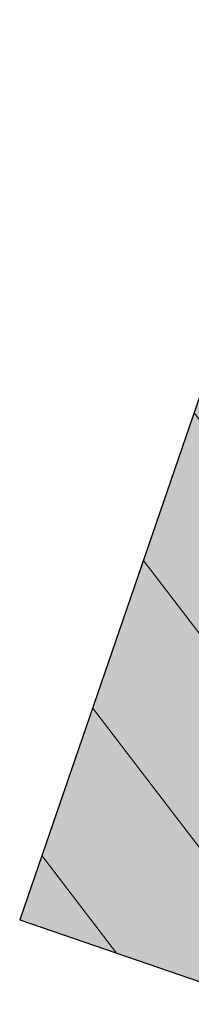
# Model space of a CAD drawing. Header units: metres. Extents: x 131295 to 132236, y 397710 to 398702.
# Tile 88 of 127: x 131597.564 to 131598.225, y 398304.848 to 398308.642. Entities that reach past the tile are written whole.
import ezdxf

# ---------------------------------------------------------------- set-up
doc = ezdxf.new("R2010")
doc.units = ezdxf.units.M
doc.linetypes.add('AL-MATERIAALS', pattern=[2, 1, -1])
for name, color, linetype, lineweight in [("N-VH-arcering 'MAT' grijs 254", 254, 'Continuous', 18), ('N-VH-arcering herstraten', 1, 'Continuous', 18), ('X-AL-materiaalscheiding', 1, 'AL-MATERIAALS', 18)]:
    doc.layers.add(name, color=color, linetype=linetype, lineweight=lineweight)
doc.layers.add('X-AL-contourlijnen', color=30, linetype='Continuous', plot=False)

msp = doc.modelspace()

# ---------------------------------------------------------------- hatches: boundary and pattern name
at = {"layer": "N-VH-arcering 'MAT' grijs 254"}
h = msp.add_hatch(color=256, dxfattribs=at)
h.dxf.hatch_style = 1
h.paths.add_polyline_path([(131599.7013820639, 398308.3168400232), (131598.7556358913, 398308.6417464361), (131597.5637739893, 398305.172443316), (131598.5095201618, 398304.8475369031)])
at = {"layer": 'N-VH-arcering herstraten'}
h = msp.add_hatch(dxfattribs=at)
h.set_pattern_fill('CS-HERSTRATEN', color=256, angle=262.33)
h.set_pattern_definition([(307.33, (0, 0), (0.3975780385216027, 0.3032024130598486), [])])
h.paths.add_polyline_path([(131599.7013820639, 398308.3168400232), (131598.7556358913, 398308.6417464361), (131597.5637739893, 398305.172443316), (131598.5095201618, 398304.8475369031)])

# ---------------------------------------------------------------- linework, layer by layer
at = {"layer": 'X-AL-contourlijnen', "flags": 128}
msp.add_lwpolyline([(131599.7013820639, 398308.3168400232), (131598.7556358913, 398308.6417464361), (131597.5637739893, 398305.172443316), (131598.5095201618, 398304.8475369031)], close=True, dxfattribs=at)
at = {"layer": 'X-AL-materiaalscheiding', "flags": 128}
msp.add_lwpolyline([(131599.7013820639, 398308.3168400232), (131598.7556358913, 398308.6417464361), (131597.5637739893, 398305.172443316), (131598.5095201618, 398304.8475369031)], dxfattribs=at)

doc.saveas('drawing.dxf')
